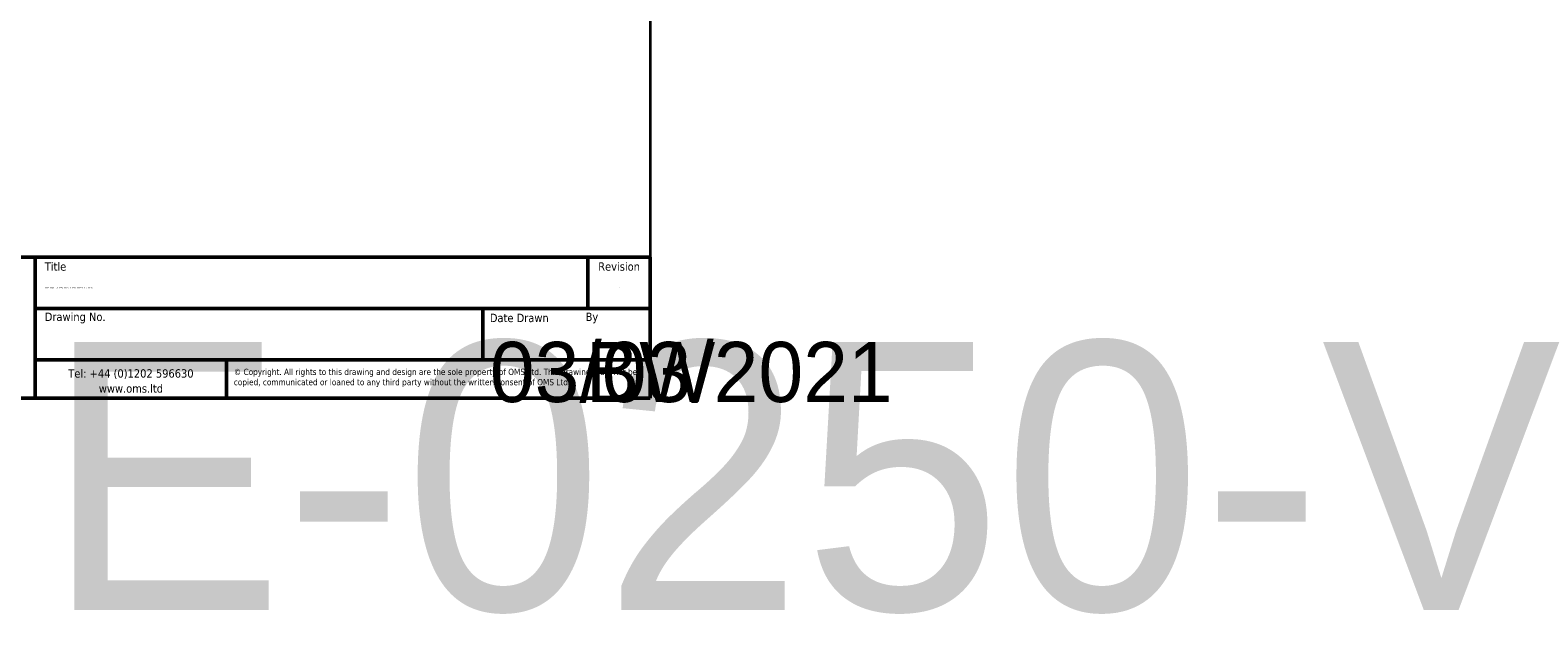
# Model space of a CAD drawing. Header units: millimetres. Extents: x 40 to 4804, y -323 to 2338.
# Tile 23 of 36: x 2284 to 4804, y -323 to 656. Entities that reach past the tile are written whole.
import ezdxf
from ezdxf.enums import TextEntityAlignment as Align

# ---------------------------------------------------------------- set-up
doc = ezdxf.new("R2018")
doc.units = ezdxf.units.MM
doc.header["$LTSCALE"] = 8
doc.layers.add('Border (ISO)', color=7, linetype='Continuous', lineweight=70)
doc.layers.add('Title (ISO)', color=7, linetype='Continuous', lineweight=50)
doc.styles.add('Note Text (ISO)', font='tahoma.ttf')
doc.styles.get("Standard").update_dxf_attribs({"font": 'tahoma.ttf'})

# ---------------------------------------------------------------- blocks, each defined once
blk = doc.blocks.new('Title Blocks OMS - SALES')
at = {"layer": 'Title (ISO)'}
for p, q in [((291.5, 29.5), (199.5, 29.5)), ((420, 29.5), (291.5, 29.5)), ((291.5, 29.5), (291.5, 0)), ((291.5, 0), (291.5, 29.5)), ((407, 29.5), (407, 18.75)), ((420, 0), (420, 29.5)), ((420, 29.5), (420, 8)), ((291.5, 18.75), (420, 18.75)), ((385, 18.75), (385, 8)), ((291.5, 8), (420, 8)), ((331.5, 8), (331.5, 0)), ((420, 8), (420, 0)), ((199.5, 0), (291.5, 0)), ((268.58, 0), (420, 0)), ((268.58, 0), (420, 0))]:
    blk.add_line(p, q, dxfattribs=at)
at = {"layer": 'Title (ISO)', "char_height": 1.75, "style": 'Note Text (ISO)'}
for s, insert, width, attachment_point in [('\\fTahoma|b0|i0;\\H1.7500;Title', (293.5, 27.5), 7.6422, 4), ('\\fTahoma|b0|i0;\\H1.7500;Revision', (413.5, 27.5), 16.0841, 5), ('\\fTahoma|b0|i0;\\H1.7500;Drawing No.', (293.5, 16.75), 15.9821, 4), ('\\fTahoma|b0|i0;\\H1.7500;Date Drawn', (386.5, 16.75), 25.0854, 4), ('\\fTahoma|b0|i0;\\H1.7500;By', (406.5, 16.75), 10.5805, 4), ('\\fTahoma|b0|i0;\\H1.7500;www.oms.ltd', (311.5, 2), 41.4635, 5)]:
    blk.add_mtext(s, dxfattribs=dict(at, insert=insert, width=width, attachment_point=attachment_point))
at = {"layer": 'Title (ISO)', "insert": (311.5, 5), "char_height": 1.75, "attachment_point": 5, "style": 'Note Text (ISO)'}
blk.add_mtext('\\fTahoma|b0|i0;\\H1.7500;Tel: +44 (0)1202 596630', dxfattribs=at)
at = {"layer": 'Title (ISO)', "insert": (333, 4.23), "char_height": 1.3, "width": 85.8419, "attachment_point": 4, "line_spacing_factor": 0.987884, "style": 'Note Text (ISO)'}
blk.add_mtext('\\fTahoma|b0|i0;\\H1.3000;© Copyright. All rights to this drawing and design are the sole property of OMS Ltd. This drawing must not be copied, communicated or loaned to any third party without the written consent of OMS Ltd.', dxfattribs=at)
at = {"layer": 'Title (ISO)', "lineweight": 30, "flags": 104}
blk.add_attdef('TITLE', text='', height=3, dxfattribs=at).set_placement((293.5, 23.25), align=Align.MIDDLE_LEFT)
blk.add_attdef('REVISION_NUMBER', text='', height=3, dxfattribs=at).set_placement((413.5, 23.25), align=Align.MIDDLE_CENTER)
for tag, height, p in [('PART_NUMBER', 2.49, (293.5, 11.75)), ('CREATION_DATE', 2, (386.5, 11.75)), ('DESIGNER', 2, (406.5, 11.75))]:
    blk.add_attdef(tag, text='', height=height, dxfattribs=at).set_placement(p, align=Align.TOP_LEFT)
blk = doc.blocks.new('Borders OMS Border')
at = {"layer": 'Border (ISO)', "linetype": 'Continuous', "lineweight": 35}
for p, q in [((415, 292), (415, 5)), ((415, 5), (5, 5))]:
    blk.add_line(p, q, dxfattribs=at)

msp = doc.modelspace()

# ---------------------------------------------------------------- block references
at = {"xscale": 8, "yscale": 8, "zscale": 8}
msp.add_blockref('Borders OMS Border', (0, 0), dxfattribs=at)
ref = msp.add_blockref('Title Blocks OMS - SALES', (-40, 40), dxfattribs=dict(xscale=8, yscale=8, zscale=8))
lines = msp.add_mtext('E-0250-V', dxfattribs={"layer": 'Title (ISO)', "insert": (2308, 134), "char_height": 448.6, "attachment_point": 1})
ref.add_attrib('PART_NUMBER', '', (2308, 134), dxfattribs={"flags": 104}).embed_mtext(lines)
lines = msp.add_mtext('03/03/2021', dxfattribs={"layer": 'Title (ISO)', "insert": (3052, 134), "char_height": 100.6207, "attachment_point": 1})
ref.add_attrib('CREATION_DATE', '', (3052, 134), dxfattribs={"flags": 104}).embed_mtext(lines)
lines = msp.add_mtext('1', dxfattribs={"layer": 'Title (ISO)', "insert": (3268, 226), "char_height": 2.5, "attachment_point": 1})
ref.add_attrib('REVISION_NUMBER', '', (3268, 226), dxfattribs={"flags": 104}).embed_mtext(lines)
lines = msp.add_mtext('VERTICAL RETRACTING THRUSTER - ELECTRIC', dxfattribs={"layer": 'Title (ISO)', "insert": (2308, 226), "char_height": 2.5, "attachment_point": 1})
ref.add_attrib('TITLE', '', (2308, 226), dxfattribs={"flags": 104}).embed_mtext(lines)
lines = msp.add_mtext('BW', dxfattribs={"layer": 'Title (ISO)', "insert": (3212, 134), "char_height": 100.6207, "attachment_point": 1})
ref.add_attrib('DESIGNER', '', (3212, 134), dxfattribs={"flags": 104}).embed_mtext(lines)

doc.saveas('drawing.dxf')
